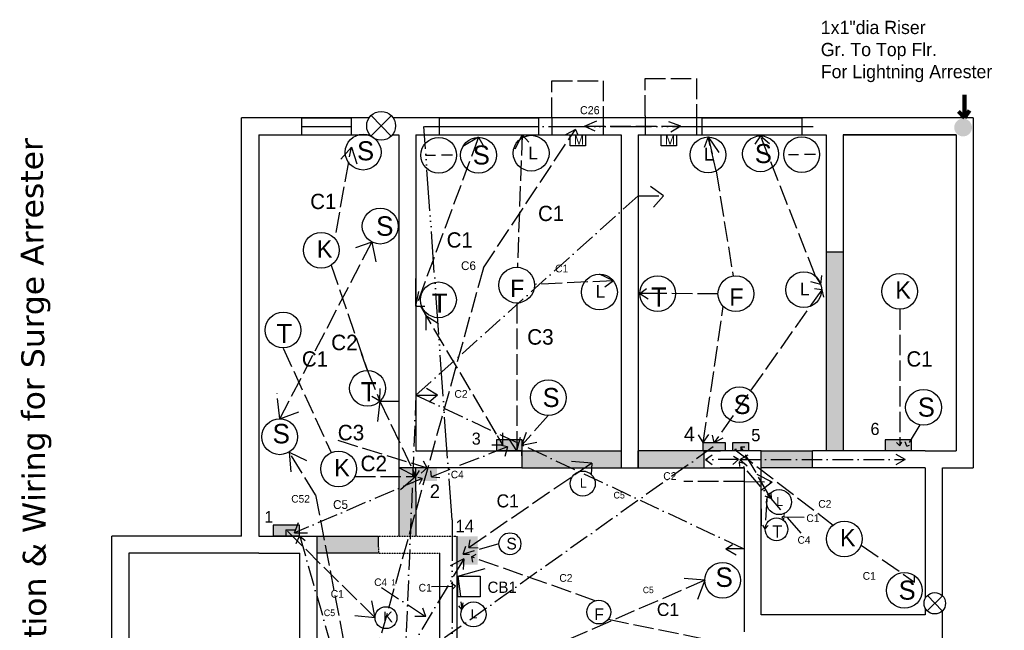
# Model space of a CAD drawing. Header units: inches. Extents: x -325 to 1342, y -1597 to 4114.
# Tile 2 of 3: x -319 to 257, y -499 to -142. Entities that reach past the tile are written whole.
import ezdxf

# ---------------------------------------------------------------- set-up
doc = ezdxf.new("R2010")
doc.units = ezdxf.units.IN
doc.header["$MEASUREMENT"] = 0
for name, pattern in [('ACAD_ISO02W100', [15, 12, -3]), ('ACAD_ISO06W100', [36, 24, -3, 0, -3, 0, -3, 0, -3]), ('ACAD_ISO10W100', [18, 12, -3, 0, -3]), ('HIDDEN2', [0.1875, 0.125, -0.0625])]:
    doc.linetypes.add(name, pattern=pattern)

msp = doc.modelspace()

# ---------------------------------------------------------------- hatches: boundary and pattern name
at = {"lineweight": 211}
msp.add_hatch(color=176, dxfattribs=at).paths.add_polyline_path([(227.43, -204.95, 1), (237.84, -204.95, 1)])
for color, points in [(3, [(162.53, -277.77), (152.53, -277.77), (152.53, -346.27), (152.53, -394.27), (162.53, -394.27), (162.53, -346.27)]), (3, [(32.53, -394.27), (-25.47, -394.27), (-25.47, -397.19), (-25.47, -404.27), (32.53, -404.27)]), (3, [(80.98, -394.27), (42.53, -394.27), (42.44, -404.27), (80.98, -404.27)]), (3, [(144.53, -394.27), (114.53, -394.27), (114.53, -404.27), (144.53, -404.27)]), (3, [(-87.47, -418.04), (-87.47, -404.27), (-97.47, -404.27), (-97.47, -418.27), (-97.47, -444.27), (-87.47, -444.27)]), (8, [(-75.21, -404.22), (-87.47, -404.22), (-87.47, -411.96), (-75.21, -411.96)]), (3, [(-109.47, -444.27), (-145.47, -444.27), (-145.47, -454.27), (-109.47, -454.27), (-109.47, -450.78)]), (8, [(-51.43, -444.26), (-64.22, -444.26), (-64.22, -460.98), (-51.43, -460.98)])]:
    msp.add_hatch(color=color).paths.add_polyline_path(points)
at = {"linetype": 'ACAD_ISO02W100'}
for points in [[(-25.47, -387.55), (-40.07, -387.55), (-40.07, -394.27), (-25.47, -394.27)], [(93.39, -389.44), (80.57, -389.44), (80.57, -394.27), (93.39, -394.27)], [(107.16, -389.44), (97.96, -389.44), (97.96, -394.27), (107.16, -394.27)], [(202.46, -387.79), (187.03, -387.79), (187.03, -394.15), (202.46, -394.15)], [(-155.65, -437.78), (-171.08, -437.78), (-171.08, -444.13), (-155.65, -444.13)]]:
    msp.add_hatch(color=252, dxfattribs=at).paths.add_polyline_path(points)

# ---------------------------------------------------------------- linework, layer by layer
for p, q in [((-7.91, -199.27), (-7.91, -177.52)), ((-7.91, -177.52), (22.15, -177.52)), ((22.15, -177.52), (22.15, -199.27)), ((46.57, -198.06), (46.57, -176.32)), ((46.57, -176.32), (76.64, -176.32)), ((76.64, -176.32), (76.64, -198.06)), ((-50.87, -210.69), (-87.47, -309.66)), ((-50.87, -210.69), (-60, -216.03)), ((-50.87, -210.69), (-48.09, -215.44)), ((-25.31, -209.27), (-29.57, -217.7)), ((-25.31, -209.27), (-28.16, -286.79)), ((-25.31, -209.27), (-21.42, -213.46)), ((83.41, -210.49), (81.09, -216.72)), ((88.16, -230.3), (83.41, -210.49)), ((83.41, -210.49), (85.78, -220.39)), ((83.41, -210.49), (89.65, -219.52)), ((114.12, -209.87), (110.78, -214.62)), ((146.36, -292.09), (114.12, -209.87)), ((114.12, -209.87), (119.4, -214.21)), ((-134.23, -266.35), (-125.25, -216.43)), ((88.16, -230.3), (98.05, -291.95)), ((-137.18, -285.6), (-115.82, -347.19)), ((-87.47, -309.66), (-87.47, -293.3)), ((-87.47, -305.87), (-87.47, -293.3)), ((28.01, -294.72), (19.88, -290.85)), ((146.36, -292.09), (149.44, -296.85)), ((149.44, -296.85), (150.05, -291.59)), ((-87.47, -309.66), (-87.47, -296.77)), ((28.01, -294.72), (-18.09, -296.79)), ((28.01, -294.72), (23.12, -298.39)), ((43.47, -302.21), (47.49, -299.28)), ((149.44, -296.85), (143.47, -295.24)), ((149.91, -299.95), (145.67, -299.33)), ((-87.47, -309.66), (-85.81, -300.95)), ((50.08, -302.21), (43.47, -302.21)), ((43.47, -302.21), (48.32, -305.23)), ((89.24, -302.29), (50.08, -302.21)), ((149.91, -299.95), (86.98, -389.44)), ((149.91, -299.95), (149.24, -303.63)), ((149.91, -299.95), (150.93, -304.3)), ((-87.47, -309.66), (-82.26, -309.66)), ((-84.86, -309.66), (-36.63, -390.92)), ((-28.55, -307.73), (-28.55, -394.27)), ((80.57, -389.44), (92.36, -309.75)), ((-83.15, -312.54), (-81.7, -314.98)), ((-81.7, -314.98), (-81.7, -323.66)), ((-81.7, -314.98), (-74.32, -319.69)), ((195.57, -311.35), (195.57, -387.76)), ((-165.22, -334.07), (-137.1, -395.35)), ((-115.82, -347.19), (-119.28, -337.2)), ((-115.82, -347.19), (-108.58, -365.22)), ((-108.58, -365.22), (-113.33, -362.42)), ((-108.58, -365.22), (-108.42, -357.72)), ((-108.58, -365.22), (-110.34, -379.57)), ((-108.58, -365.22), (-87.47, -409.25)), ((-108.58, -365.22), (-97.47, -365.22)), ((-10.03, -373.65), (-25.47, -390.91)), ((207.27, -379.08), (199.71, -391.56)), ((-36.63, -390.92), (-39.84, -385.5)), ((-36.63, -390.92), (-36.63, -383.82)), ((-25.47, -390.91), (-22.77, -383.33)), ((80.57, -389.44), (77.81, -384.86)), ((80.57, -389.44), (83.93, -384.66)), ((86.98, -389.44), (86.06, -385.06)), ((-133.24, -388.12), (-80.95, -404.27)), ((-36.63, -390.92), (-43.17, -390.92)), ((-28.55, -394.27), (-32.77, -387.55)), ((-28.55, -394.27), (-26.34, -386.33)), ((-25.47, -390.91), (-16.84, -389.26)), ((86.98, -389.44), (92.26, -386.71)), ((195.71, -391.28), (193.76, -389.45)), ((195.57, -387.76), (195.71, -391.28)), ((195.64, -391.21), (196.83, -389.28)), ((199.71, -391.56), (198.65, -389.03)), ((199.71, -391.56), (201.19, -390.94)), ((100.07, -394.27), (99.03, -393.34)), ((99.03, -393.34), (100.13, -393.4)), ((99.03, -393.34), (99.14, -393.98)), ((100.07, -394.27), (156.57, -437.77)), ((119.07, -419.96), (102.56, -391.85)), ((102.56, -391.85), (102.56, -394.27)), ((102.56, -391.85), (104.85, -391.85)), ((-80.95, -404.27), (-83.15, -400.42)), ((-87.47, -409.25), (-97.47, -404.27)), ((-87.47, -409.25), (-89.36, -407.47)), ((-87.47, -409.25), (-89.3, -405.42)), ((-87.47, -409.25), (-89.3, -405.42)), ((-87.47, -409.25), (-85.37, -405.81)), ((-80.95, -404.27), (-84.38, -407.27)), ((-123.23, -409.25), (-87.47, -409.25)), ((-87.47, -409.25), (-97.47, -418.04)), ((119.07, -419.96), (120.55, -422.39)), ((120.55, -422.39), (120.25, -418.7)), ((117.78, -422.88), (116.83, -439.89)), ((120.55, -422.39), (116.86, -420.78)), ((116.83, -439.89), (115.44, -437.77)), ((126.53, -433.22), (128.2, -432.12)), ((139.74, -433.29), (126.53, -433.22)), ((126.53, -433.22), (128.01, -434.24)), ((116.83, -439.89), (118.63, -438.09)), ((173.02, -449.45), (204.28, -471.13)), ((204.28, -471.13), (201.92, -470.5)), ((204.28, -471.13), (204.13, -467.33))]:
    msp.add_line(p, q, dxfattribs=at)
at = {"color": 0, "lineweight": 211}
for q in [(233.37, -185.89), (230.03, -195.53), (236.34, -194.98)]:
    msp.add_line((233.37, -199.27), q, dxfattribs=at)
for p, q in [((-189.47, -444.27), (-189.47, -199.27)), ((-114.88, -199.27), (-189.47, -199.27)), ((238.53, -199.27), (-100.84, -199.27)), ((238.53, -199.27), (238.53, -251.76)), ((-179.47, -209.27), (-114.46, -209.27)), ((-179.47, -209.27), (-179.47, -444.27)), ((-179.47, -209.27), (-114.46, -209.27)), ((-101.27, -209.27), (-97.47, -209.27)), ((-101.27, -209.27), (-97.47, -209.27)), ((-97.47, -209.27), (-97.47, -404.27)), ((-87.47, -209.27), (32.53, -209.27)), ((-87.47, -209.27), (-87.47, -384.27)), ((-87.47, -209.27), (-87.47, -384.27)), ((-87.47, -209.27), (32.53, -209.27)), ((32.53, -209.27), (32.53, -384.27)), ((32.53, -209.27), (32.53, -219.27)), ((42.53, -209.27), (152.53, -209.27)), ((42.53, -209.27), (42.53, -384.27)), ((87.53, -209.27), (97.53, -209.27)), ((152.53, -209.27), (152.53, -346.27)), ((162.53, -209.27), (228.53, -209.27)), ((228.53, -209.27), (162.53, -209.27)), ((162.53, -209.27), (162.53, -346.27)), ((228.53, -209.27), (228.53, -394.27)), ((238.53, -209.27), (238.53, -404.27)), ((-97.47, -362.49), (-97.47, -362.49)), ((-87.47, -394.27), (-25.47, -394.27)), ((90.64, -394.27), (80.98, -394.27)), ((80.98, -394.27), (80.98, -404.27)), ((114.53, -394.27), (90.64, -394.27)), ((114.53, -394.27), (104.53, -394.27)), ((114.53, -490.27), (114.53, -394.27)), ((210.53, -394.27), (144.53, -394.27)), ((144.53, -404.27), (144.53, -394.27)), ((210.53, -394.27), (228.53, -394.27)), ((-87.47, -409.25), (-87.13, -407.97)), ((-80.95, -404.27), (-81.82, -405.03)), ((80.98, -404.27), (104.53, -404.27)), ((104.53, -404.27), (90.46, -404.27)), ((104.53, -404.27), (104.53, -499.21)), ((210.53, -404.27), (144.53, -404.27)), ((210.53, -404.27), (210.53, -480.64)), ((220.53, -404.27), (238.53, -404.27)), ((220.53, -479.13), (220.53, -404.27)), ((-97.47, -418.04), (-97.47, -418.27)), ((114.53, -428.17), (114.53, -438.17)), ((-189.47, -444.27), (-265.47, -444.27)), ((-265.47, -962.27), (-265.47, -444.27)), ((-179.47, -444.27), (-155.47, -444.27)), ((-155.47, -444.27), (-145.47, -444.27)), ((-145.47, -444.27), (-145.47, -522.78)), ((-109.47, -450.78), (-109.47, -444.27)), ((-63.47, -444.27), (-63.47, -486.78)), ((-179.47, -454.27), (-255.47, -454.27)), ((-255.47, -454.27), (-255.47, -536.27)), ((-179.47, -454.27), (-189.47, -454.27)), ((-179.47, -454.27), (-155.47, -454.27)), ((-155.47, -531.56), (-155.47, -454.27)), ((-109.47, -450.78), (-109.47, -450.78)), ((-73.47, -522.78), (-73.47, -454.27)), ((-63.47, -450.78), (-63.47, -522.78)), ((210.53, -486.45), (210.53, -490.27)), ((220.53, -688.95), (220.53, -487.96)), ((104.53, -492), (104.53, -500.27)), ((210.53, -490.27), (114.53, -490.27))]:
    msp.add_line(p, q)
at = {"color": 3, "linetype": 'ByBlock'}
for p, q in [((-125.25, -199.27), (-154.52, -199.27)), ((-154.52, -199.27), (-154.52, -209.27)), ((-125.25, -209.27), (-125.25, -199.27)), ((-73.87, -199.27), (-73.87, -209.27)), ((-15.63, -209.27), (-15.63, -199.27)), ((79.87, -199.27), (79.87, -209.27)), ((138.56, -209.27), (138.56, -199.27)), ((-154.52, -209.27), (-125.25, -209.27)), ((-73.87, -209.27), (-44.59, -209.27)), ((-44.9, -209.27), (-15.63, -209.27)), ((79.87, -209.27), (109.15, -209.27)), ((109.28, -209.27), (138.56, -209.27)), ((42.44, -404.27), (42.53, -394.27)), ((-97.47, -418.27), (-97.47, -444.27)), ((-87.47, -418.04), (-87.47, -444.27)), ((-145.47, -444.27), (-109.47, -444.27)), ((-109.47, -454.27), (-145.47, -454.27))]:
    msp.add_line(p, q, dxfattribs=at)
at = {"color": 3}
for p, q in [((-154.52, -199.27), (-125.25, -199.27)), ((-73.87, -199.27), (-15.63, -199.27)), ((79.87, -199.27), (138.15, -199.27)), ((-154.52, -204.27), (-125.25, -204.27)), ((-73.87, -204.27), (-15.63, -204.27)), ((79.9, -204.27), (138.15, -204.27)), ((-154.52, -209.27), (-125.25, -209.27)), ((152.53, -277.77), (162.53, -277.77)), ((152.53, -277.77), (152.53, -346.27)), ((162.53, -277.77), (162.53, -346.27)), ((152.53, -346.27), (152.53, -394.27)), ((162.53, -346.27), (162.53, -394.27)), ((-97.47, -376.71), (-97.47, -376.71)), ((-25.47, -394.27), (32.53, -394.27)), ((80.98, -394.27), (42.53, -394.27)), ((114.53, -394.27), (144.53, -394.27)), ((-87.47, -404.27), (-97.47, -404.27)), ((-97.47, -404.27), (-97.47, -418.27)), ((-87.47, -418.04), (-87.47, -404.27)), ((-25.47, -404.27), (32.53, -404.27)), ((42.44, -404.27), (80.98, -404.27)), ((144.53, -404.27), (114.53, -404.27))]:
    msp.add_line(p, q, dxfattribs=at)
at = {"color": 0}
for p, q in [((-101.88, -198), (-113.84, -209.95)), ((-113.72, -197.88), (-102, -210.07)), ((-81.87, -221.2), (-76, -221.12)), ((-66.11, -221.2), (-72.45, -221.2)), ((130.49, -220.79), (136.36, -220.71)), ((146.25, -220.79), (139.91, -220.79)), ((-87.47, -276.93), (-87.47, -309.66)), ((-62.98, -467.74), (-47.04, -463.15)), ((220.52, -479.12), (211.66, -487.98)), ((211.74, -479.03), (220.43, -488.07))]:
    msp.add_line(p, q, dxfattribs=at)
at = {"color": 3, "linetype": 'ACAD_ISO02W100'}
for p, q in [((-73.87, -199.27), (-15.63, -199.27)), ((11.23, -204.22), (18.41, -201)), ((67.41, -204.22), (60.46, -201.54)), ((79.9, -199.27), (138.15, -199.27)), ((-48.02, -287.2), (5.88, -206.04)), ((5.88, -206.04), (0, -209.27)), ((5.88, -206.04), (7.24, -209.27)), ((11.23, -204.22), (67.41, -204.22)), ((11.23, -204.22), (17.2, -206.89)), ((67.41, -204.22), (61.56, -207.72)), ((-167.2, -375.59), (-113.25, -271.99)), ((-113.25, -271.99), (-122.76, -275.39)), ((-113.25, -271.99), (-110.9, -283.68)), ((-48.02, -287.2), (-117.12, -535.36)), ((-167.2, -375.59), (-168.76, -360.47)), ((-167.2, -375.59), (-154.81, -371.02)), ((-146.2, -420.09), (-161.7, -394.98)), ((-161.7, -394.98), (-160.62, -406.64)), ((-161.7, -394.98), (-151.46, -399.87)), ((-146.2, -420.09), (-124.13, -535.36)), ((81.47, -470.11), (-40.66, -523.3)), ((81.47, -470.11), (68.15, -468.85)), ((81.47, -470.11), (76.61, -483.04))]:
    msp.add_line(p, q, dxfattribs=at)
at = {"color": 0, "linetype": 'ACAD_ISO02W100'}
for p, q in [((-7.91, -199.27), (-7.91, -209.27)), ((22.15, -199.27), (22.15, -209.27)), ((46.57, -198.06), (46.57, -209.27)), ((76.64, -198.06), (76.64, -209.27)), ((-125.25, -216.43), (-131.51, -223.53)), ((-125.25, -216.43), (-122.03, -226.26)), ((15.4, -401.53), (-56.51, -450.97)), ((15.4, -401.53), (2.89, -400.49)), ((15.4, -401.53), (15.1, -408.06)), ((120.99, -412.58), (112.15, -408.18)), ((104.53, -412.25), (69.21, -412.17)), ((104.53, -412.25), (120.99, -412.58)), ((120.99, -412.58), (114.53, -417.54)), ((-111.43, -491.99), (-163.58, -440.48)), ((-163.58, -440.48), (-163.58, -444.27)), ((-163.58, -440.48), (-158.18, -440.48)), ((-38.93, -448.7), (-59.8, -454.76)), ((-56.51, -450.97), (-55.83, -446.38)), ((104.53, -445.45), (104.53, -445.45)), ((-59.8, -454.76), (-58.2, -450.13)), ((-59.8, -454.76), (-56.1, -454.79)), ((-56.51, -450.97), (-51.07, -451.02)), ((-54.98, -456.43), (-52.25, -454.72)), ((17.43, -482.03), (-54.98, -456.43)), ((-54.98, -456.43), (-54.39, -459.44)), ((-64.37, -473.53), (-66.92, -471.8)), ((-62.98, -467.74), (-60.56, -487.24)), ((-78.3, -473.65), (-64.37, -473.53)), ((-64.37, -473.53), (-66.38, -475.43)), ((-111.43, -491.99), (-113.28, -482.15)), ((-60.56, -487.24), (-59.76, -483.27)), ((-60.56, -487.24), (-62.48, -485.11)), ((-111.43, -491.99), (-123.24, -490.96)), ((25.05, -492.9), (92.59, -506.73))]:
    msp.add_line(p, q, dxfattribs=at)
at = {"color": 163, "linetype": 'ACAD_ISO06W100', "lineweight": 25}
for p, q in [((-66.38, -434.69), (-82.86, -204.31)), ((-82.5, -204.28), (144.88, -204.28)), ((-66.38, -434.69), (-66.38, -532.6))]:
    msp.add_line(p, q, dxfattribs=at)
at = {"color": 0, "linetype": 'ACAD_ISO10W100', "lineweight": 25}
for p, q in [((57.27, -244.91), (49.66, -239.42)), ((42.53, -244.91), (57.27, -244.91)), ((57.27, -244.91), (51.44, -251.51)), ((-87.47, -361.62), (-74.96, -361.62)), ((-74.96, -361.62), (-81.4, -357.7)), ((-74.96, -361.62), (-79.72, -365.82))]:
    msp.add_line(p, q, dxfattribs=at)
at = {"color": 57, "linetype": 'ACAD_ISO10W100'}
for q in [(42.53, -244.91), (104.53, -451.74)]:
    msp.add_line((-87.47, -361.62), q, dxfattribs=at)
at = {"color": 57, "linetype": 'ACAD_ISO10W100', "lineweight": 30}
msp.add_line((-87.47, -361.62), (-94.6, -536.46), dxfattribs=at)
at = {"linetype": 'ByBlock'}
for p, q in [((-87.47, -384.27), (-87.47, -394.27)), ((32.53, -384.27), (32.53, -404.21)), ((42.53, -384.27), (42.44, -404.27)), ((-87.47, -394.27), (-25.47, -394.27)), ((-25.47, -394.27), (-25.47, -404.27)), ((-25.47, -397.19), (-25.47, -394.27)), ((-25.47, -404.27), (-87.47, -404.27)), ((32.53, -404.21), (42.44, -404.26))]:
    msp.add_line(p, q, dxfattribs=at)
at = {"color": 1, "linetype": 'ACAD_ISO10W100'}
for p, q in [((-33.89, -391.93), (-38.33, -390.92)), ((86.49, -391.94), (-121.78, -540.18)), ((-33.89, -391.93), (-78.47, -409.43)), ((-33.89, -391.93), (-35.56, -397.6)), ((81.96, -399.29), (85.79, -396.54)), ((102, -399.3), (106.93, -396.65)), ((198.82, -399.3), (193.51, -396.34)), ((101.27, -399.3), (81.96, -399.29)), ((81.96, -399.29), (85.79, -402.3)), ((101.27, -399.3), (97.98, -402.3)), ((101.27, -399.3), (98.25, -397.62)), ((137.84, -442.5), (101.71, -400.66)), ((101.71, -400.66), (101.82, -403.46)), ((101.71, -400.66), (104.85, -401.74)), ((102, -399.3), (198.82, -399.3)), ((102, -399.3), (106.38, -403.04)), ((198.82, -399.3), (193.2, -402.57)), ((-78.47, -409.43), (-78.83, -405.91)), ((-83.86, -410.4), (-158.62, -442.33)), ((-83.86, -410.4), (-86.32, -409.87)), ((-83.86, -410.4), (-85.65, -414.08)), ((-78.47, -409.43), (-73.57, -409.96)), ((-158.62, -442.33), (-156.22, -436.21)), ((-158.62, -442.33), (-151.03, -442.33)), ((-155.63, -444.1), (-157.72, -448.67)), ((-155.47, -444.27), (-128.62, -538.08)), ((-155.47, -444.27), (-152.35, -446.77)), ((-59.51, -457.5), (-110.89, -544.48)), ((-59.51, -457.5), (-67.45, -461.7)), ((-59.51, -457.5), (-59.86, -463.87)), ((-107.65, -474.39), (-81.63, -491.36)), ((-81.63, -491.36), (-83.39, -486.44)), ((-81.63, -491.36), (-88.19, -491.24))]:
    msp.add_line(p, q, dxfattribs=at)
at = {"linetype": 'HIDDEN2'}
for p, q in [((-109.47, -444.27), (-63.47, -444.27)), ((-109.47, -450.78), (-109.47, -454.27)), ((-109.47, -454.27), (-73.47, -454.27))]:
    msp.add_line(p, q, dxfattribs=at)
at = {"color": 0, "linetype": 'ACAD_ISO10W100'}
for p, q in [((93.82, -451.74), (97.7, -449.06)), ((104.53, -451.74), (93.82, -451.74)), ((93.82, -451.74), (99.93, -455.24))]:
    msp.add_line(p, q, dxfattribs=at)
at = {"color": 0}
for points in [[(2.79, -209.27), (11.7, -209.27), (11.7, -215.72), (2.79, -215.72)], [(56.07, -209.27), (64.97, -209.27), (64.97, -215.72), (56.07, -215.72)], [(-25.47, -394.27), (-40.07, -394.27), (-40.07, -387.55), (-25.47, -387.55)], [(93.39, -394.27), (80.57, -394.27), (80.57, -389.44), (93.39, -389.44)], [(97.96, -389.44), (107.16, -389.44), (107.16, -394.27), (97.96, -394.27)], [(187.06, -394.11), (202.48, -394.11), (202.48, -387.76), (187.06, -387.76)], [(80.98, -394.27), (90.64, -394.27), (90.64, -394.27), (80.98, -394.27)], [(-171.06, -444.1), (-155.63, -444.1), (-155.63, -437.75), (-171.06, -437.75)], [(-62.98, -467.74), (-49.82, -467.74), (-49.82, -479.79), (-62.98, -479.79)]]:
    msp.add_lwpolyline(points, close=True, dxfattribs=at)
for centre, radius in [((-107.86, -203.97), 8.45), ((-118.37, -219.37), 10.47), ((-74.14, -221.2), 10.47), ((-50.87, -221.16), 10.47), ((-20.07, -219.98), 10.47), ((83.41, -220.96), 10.47), ((114.12, -220.35), 10.47), ((138.22, -220.79), 10.47), ((-108.41, -262.7), 10.47), ((-142.89, -276.82), 10.47), ((-28.55, -297.26), 10.47), ((19.88, -301.32), 10.47), ((53.94, -302.21), 10.47), ((99.71, -302.29), 10.47), ((139.44, -299.95), 10.47), ((195.57, -300.88), 10.47), ((-74.32, -305.87), 10.47), ((-165.22, -323.59), 10.47), ((-115.82, -357.66), 10.47), ((-10.03, -363.18), 10.47), ((101.73, -367.3), 10.47), ((209.48, -368.84), 10.47), ((-167.2, -386.06), 10.47), ((-132.74, -404.86), 10.47), ((10.13, -413.44), 7.33), ((124.96, -424.31), 7.33), ((123.47, -440.26), 6.65), ((163.16, -445.9), 10.47), ((-32.51, -448.7), 6.42), ((91.95, -470.11), 10.47), ((198.27, -476.01), 10.47), ((216.09, -483.55), 6.27), ((-53.8, -490.06), 7.33), ((19.49, -488.69), 6.97), ((-105.01, -491.99), 6.42)]:
    msp.add_circle(centre, radius, dxfattribs=at)

# ---------------------------------------------------------------- texts
at = {"color": 0, "lineweight": 211, "insert": (149.38, -142.46), "char_height": 7.7568, "width": 182.4987, "attachment_point": 1}
msp.add_mtext('1x1"dia Riser\\PGr. To Top Flr. \\PFor Lightning Arrester ', dxfattribs=at)
at = {"color": 3, "linetype": 'ACAD_ISO02W100', "attachment_point": 1}
for s, insert, char_height, width in [('C26', (8.49, -192.46), 4.685, 2627.9136), ('C6', (-61.12, -283.3), 5.115, 117.6106), ('C52', (-160.43, -420.17), 4.442, 102.1467), ('C5', (45.27, -473.91), 3.719, 85.0461)]:
    msp.add_mtext(s, dxfattribs=dict(at, insert=insert, char_height=char_height, width=width))
at = {"color": 0, "attachment_point": 1}
for s, insert, char_height, width in [('S', (-121.92, -213), 11.16, 236.1352), ('S', (-54.21, -215.44), 11.16, 236.1352), ('L', (-21.74, -216.07), 7.6, 178.1721), ('L', (81.09, -216.72), 7.6, 178.1721), ('S', (110.78, -214.62), 11.16, 236.1352), ('C1', (-149.32, -243.77), 8.935, 202.8722), ('C1', (-16.04, -250.78), 8.935, 202.8722), ('{\\C3;S}', (-110.81, -256.95), 11.401, 239.632), ('C1', (-69.51, -266.32), 8.935, 202.8722), ('K', (-145.47, -270.93), 10.27, 207.0976), ('C1', (-6.04, -285.26), 4.505, 102.2746), ('F', (-32.36, -294.09), 10.15, 219.5912), ('L', (17.56, -297.08), 7.6, 178.1721), ('T', (50.08, -298.58), 11.19, 209.8641), ('F', (95.9, -299.13), 10.15, 219.5912), ('L', (137.11, -295.71), 7.6, 178.1721), ('K', (193, -294.99), 10.27, 207.0976), ('T', (-78.17, -302.24), 11.19, 209.8641), ('T', (-169.08, -319.96), 11.19, 209.8641), ('C2', (-137.08, -326.27), 9.077, 185.1857), ('C3', (-22.41, -323.05), 9.057, 194.4169), ('C1', (-154.2, -336), 8.935, 202.8722), ('C1', (199.5, -336), 8.935, 202.8722), ('T', (-119.68, -354.03), 11.19, 209.8641), ('C2', (-64.97, -358.71), 4.5, 91.8149), ('S', (-13.38, -357.46), 11.16, 236.1352), ('S', (98.39, -361.57), 11.16, 236.1352), ('S', (206.14, -363.12), 11.16, 236.1352), ('{\\C3;S}', (-171.39, -378.52), 11.401, 239.632), ('C3', (-133.24, -379.06), 9.057, 194.4169), ('C2', (-119.92, -397.13), 9.077, 185.1857), ('K', (-135.31, -398.98), 10.27, 207.0976), ('C2', (57.22, -406.79), 4.5, 91.8149), ('{\\C1;2}', (-79.39, -413.94), 8.021, 174.3336), ('L', (8.5, -410.47), 5.32, 124.6675), ('C1', (-40.31, -419.78), 7.619, 172.9933), ('L', (123.34, -421.35), 5.32, 124.6675), ('C2', (147.91, -423.11), 4.5, 91.8149), ('C1', (140.91, -431.47), 4.505, 102.2746), ('{\\C1;14}', (-64.34, -434.69), 7.265, 162.0266), ('T', (121.02, -437.95), 7.11, 133.2206), ('K', (160.59, -440.01), 10.27, 207.0976), ('S', (-34.56, -445.19), 6.84, 144.7997), ('C2', (-3.6, -466.47), 4.5, 91.8149), ('{\\C3;S}', (87.75, -462.57), 11.401, 239.632), ('C1', (173.9, -465.28), 4.505, 102.2746), ('C1', (-85.92, -472.18), 4.505, 102.2746), ('{\\C4;CB1}', (-45.6, -470.87), 6.578, 1079.263), ('S', (194.93, -470.29), 11.16, 236.1352), ('C1', (-137.35, -475.81), 4.505, 102.2746), ('C1', (53.46, -483.38), 7.619, 172.9933), ('K', (-106.58, -488.38), 6.3, 126.9937), ('L', (-55.42, -487.09), 5.32, 124.6675), ('F', (16.96, -486.58), 6.75, 146.0875)]:
    msp.add_mtext(s, dxfattribs=dict(at, insert=insert, char_height=char_height, width=width))
at = {"linetype": 'ACAD_ISO02W100', "attachment_point": 1}
for s, insert, char_height, width in [('{\\C3;M}', (4.95, -209.66), 5.293, 141.5712), ('{\\C3;M}', (58.23, -209.66), 5.293, 141.5712), ('{\\C1;6}', (178.46, -377.9), 7.107, 165.8124), ('{\\C1;4}', (69.34, -380.21), 8.458, 193.4143), ('{\\C1;5}', (108.68, -381.45), 7.241, 149.8163)]:
    msp.add_mtext(s, dxfattribs=dict(at, insert=insert, char_height=char_height, width=width))
at = {"color": 0, "lineweight": 211, "insert": (-315.97, -666.65), "char_height": 13.4407, "width": 489.7709, "attachment_point": 1, "rotation": 90.41717}
msp.add_mtext('{\\fVerdana|b0|i0|c0|p34;MDB-SDB Connection & Wiring for Surge Arrester}', dxfattribs=at)
at = {"insert": (-54.84, -383.6), "char_height": 7.075, "width": 137.9247, "attachment_point": 1}
msp.add_mtext('{\\C1;3}', dxfattribs=at)
at = {"color": 1, "linetype": 'ACAD_ISO10W100', "attachment_point": 1}
for s, insert, char_height, width in [('C4', (-67.07, -405.95), 4.411, 96.9541), ('C5', (28.11, -418.3), 3.889, 85.0822), ('C5', (-136, -423.19), 5.138, 112.3996), ('C4', (135.79, -444.29), 4.411, 96.9541), ('C4', (-111.9, -469.01), 4.411, 96.9541), ('C5', (-141.4, -487.19), 3.889, 85.0822)]:
    msp.add_mtext(s, dxfattribs=dict(at, insert=insert, char_height=char_height, width=width))
at = {"color": 0, "linetype": 'ACAD_ISO02W100', "insert": (-176.13, -429.56), "char_height": 6.748, "width": 137.7686, "attachment_point": 1}
msp.add_mtext('{\\C1;1}', dxfattribs=at)
at = {"color": 4, "linetype": 'ACAD_ISO02W100', "lineweight": 25, "insert": (-101.93, -469.53), "char_height": 3.53, "width": 76.254, "attachment_point": 1}
msp.add_mtext('1', dxfattribs=at)

doc.saveas('drawing.dxf')
